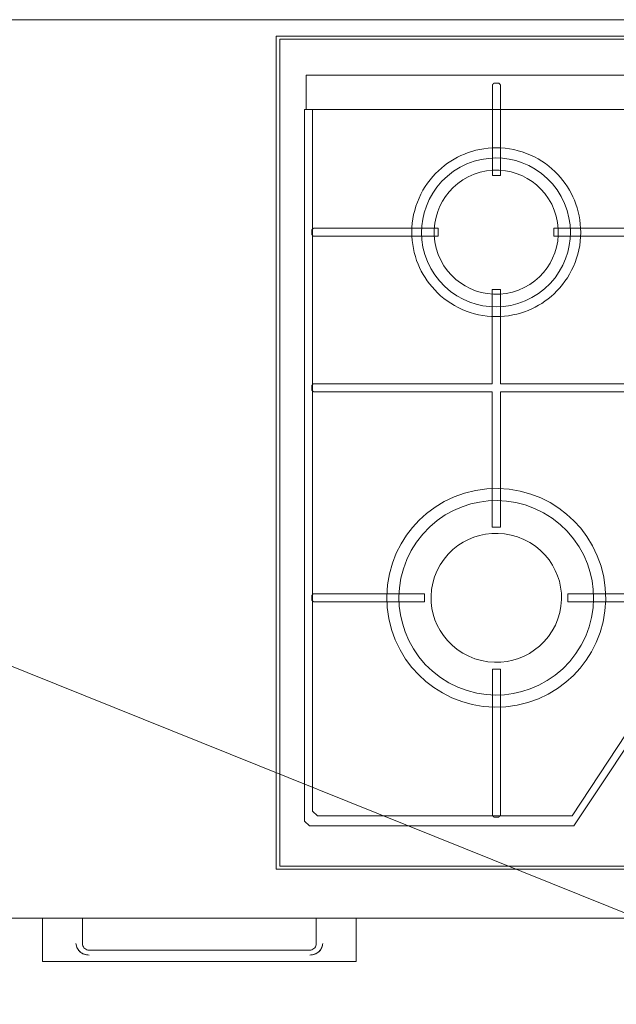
# Model space of a CAD drawing. Header units: millimetres. Extents: x -37728 to 44100, y 631619 to 691915.
# Tile 114 of 256: x -5464 to -5099, y 662305 to 662908. Entities that reach past the tile are written whole.
import ezdxf
from ezdxf import colors
from ezdxf.entities.mleader import LeaderData, LeaderLine
from ezdxf.math import Vec2, Vec3

# ---------------------------------------------------------------- set-up
doc = ezdxf.new("R2010")
doc.units = ezdxf.units.MM
doc.layers.add('_Satis_opisy', color=7, linetype='Continuous')
doc.layers.add('_XREF', color=7, linetype='Continuous')
for name, color, linetype, lineweight in [('A-GENM', 252, 'Continuous', 5), ('A-GLAZ', 252, 'Continuous', 5), ('G-IMPT', 252, 'Continuous', 5), ('I-FURN', 252, 'Continuous', 5), ('ins-opisy', 7, 'Continuous', 25), ('Q-SPCQ', 252, 'Continuous', 5)]:
    doc.layers.add(name, color=color, linetype=linetype, lineweight=lineweight)
doc.styles.get("Standard").update_dxf_attribs({"font": 'arial.ttf'})

# ---------------------------------------------------------------- blocks, each defined once
blk = doc.blocks.new('Modele ogólne 2 - Modele ogólne 1-9019300-__-00_00 Przyziemie PB')
at = {"layer": 'A-GENM', "color": 252}
blk.add_line((63628.875, 66141.592), (63892.187, 66141.592), dxfattribs=at)
blk = doc.blocks.new('Windows_S9000-Double-Vent-Window-with-Sashbars - O3 Windows_S9000-Double-Vent-Window-with-Sashbars 2-9090604-__-00_00 Przyziemie PB')
at = {"layer": 'A-GLAZ', "color": 252}
blk.add_line((-69, -23.4), (69, -23.4), dxfattribs=at)
blk = doc.blocks.new('MEBLE szafka kuchenna doł - 3 szuflady-V5-__-00_00 Przyziemie PB')
at = {"layer": 'G-IMPT', "color": 252}
for p, q in [((-7.137, 60.009), (-7.137, 61.559)), ((-7.137, 60.629), (-7.137, 61.559)), ((-7.137, 60.629), (-7.137, 61.559)), ((-6.737, 61.959), (6.763, 61.959)), ((7.163, 61.559), (7.163, 60.009)), ((7.163, 61.559), (7.163, 60.046)), ((7.163, 61.559), (7.163, 60.046))]:
    blk.add_line(p, q, dxfattribs=at)
at = {"layer": 'G-IMPT', "color": 252, "flags": 128}
for points in [[(-6.737, 61.959), (-6.807, 61.953), (-6.875, 61.934), (-6.938, 61.905), (-6.995, 61.865), (-7.043, 61.816), (-7.083, 61.759), (-7.112, 61.696), (-7.131, 61.629), (-7.137, 61.559)], [(-7.137, 61.559), (-7.131, 61.629), (-7.112, 61.696), (-7.083, 61.759), (-7.043, 61.816), (-6.995, 61.865), (-6.938, 61.905), (-6.875, 61.934), (-6.807, 61.953), (-6.737, 61.959)], [(-7.043, 61.816), (-7.083, 61.759), (-7.112, 61.696), (-7.131, 61.629), (-7.137, 61.559)], [(-7.137, 61.559), (-7.131, 61.629), (-7.112, 61.696), (-7.083, 61.759), (-7.043, 61.816)], [(-7.043, 61.816), (-7.083, 61.759), (-7.112, 61.696), (-7.131, 61.629), (-7.137, 61.559)], [(-7.137, 61.559), (-7.131, 61.629), (-7.112, 61.696), (-7.083, 61.759), (-7.043, 61.816)], [(-6.737, 61.959), (-6.807, 61.953), (-6.875, 61.934), (-6.938, 61.905)], [(-6.938, 61.905), (-6.875, 61.934), (-6.807, 61.953), (-6.737, 61.959)], [(-6.737, 61.959), (-6.807, 61.953), (-6.875, 61.934), (-6.938, 61.905)], [(-6.938, 61.905), (-6.875, 61.934), (-6.807, 61.953), (-6.737, 61.959)], [(7.163, 61.559), (7.157, 61.629), (7.139, 61.696), (7.109, 61.759), (7.07, 61.816), (7.021, 61.865), (6.964, 61.905), (6.901, 61.934), (6.833, 61.953), (6.763, 61.959)], [(6.763, 61.959), (6.833, 61.953), (6.901, 61.934), (6.964, 61.905), (7.021, 61.865), (7.07, 61.816), (7.109, 61.759), (7.139, 61.696), (7.157, 61.629), (7.163, 61.559)], [(6.964, 61.905), (6.901, 61.934), (6.833, 61.953), (6.763, 61.959)], [(6.763, 61.959), (6.833, 61.953), (6.901, 61.934), (6.964, 61.905)], [(6.964, 61.905), (6.901, 61.934), (6.833, 61.953), (6.763, 61.959)], [(6.763, 61.959), (6.833, 61.953), (6.901, 61.934), (6.964, 61.905)], [(7.163, 61.559), (7.157, 61.629), (7.139, 61.696), (7.109, 61.759), (7.07, 61.816)], [(7.07, 61.816), (7.109, 61.759), (7.139, 61.696), (7.157, 61.629), (7.163, 61.559)], [(7.163, 61.559), (7.157, 61.629), (7.139, 61.696), (7.109, 61.759), (7.07, 61.816)], [(7.07, 61.816), (7.109, 61.759), (7.139, 61.696), (7.157, 61.629), (7.163, 61.559)]]:
    blk.add_lwpolyline(points, dxfattribs=at)
at = {"layer": 'I-FURN', "color": 252}
for p, q in [((-9.587, 62.659), (9.613, 62.659)), ((-9.587, 62.659), (-9.587, 60.009)), ((9.613, 60.009), (9.613, 62.659))]:
    blk.add_line(p, q, dxfattribs=at)
for points, knots in [([(-6.737, 62.259), (-6.781, 62.258), (-6.874, 62.251), (-7.067, 62.206), (-7.236, 62.118), (-7.344, 62.006), (-7.391, 61.945), (-7.423, 61.892), (-7.446, 61.849), (-7.467, 61.807), (-7.49, 61.753), (-7.519, 61.667), (-7.532, 61.603), (-7.537, 61.559)], [0, 0, 0, 0, 0.125, 0.25, 0.5, 0.5625, 0.625, 0.6875, 0.71875, 0.75, 0.8125, 0.875, 1, 1, 1, 1]), ([(7.563, 61.559), (7.558, 61.603), (7.545, 61.667), (7.516, 61.753), (7.493, 61.807), (7.472, 61.849), (7.449, 61.892), (7.417, 61.945), (7.371, 62.006), (7.262, 62.118), (7.093, 62.206), (6.9, 62.251), (6.808, 62.258), (6.763, 62.259)], [0, 0, 0, 0, 0.125, 0.1875, 0.25, 0.28125, 0.3125, 0.375, 0.4375, 0.5, 0.75, 0.875, 1, 1, 1, 1])]:
    blk.add_open_spline(points, degree=3, knots=knots, dxfattribs=at)
for points in [[(-7.537, 61.559), (-7.518, 61.671), (-7.456, 61.868), (-7.291, 62.083), (-7.056, 62.218), (-6.851, 62.254), (-6.737, 62.259)], [(6.763, 62.259), (6.877, 62.254), (7.082, 62.218), (7.318, 62.083), (7.482, 61.868), (7.544, 61.671), (7.563, 61.559)]]:
    blk.add_open_spline(points, degree=3, dxfattribs=at)
blk = doc.blocks.new('Kitchen_Appliances_Electrolux_Electrolux-Gas-Hob-60-White - Name - _KGS6424W 949640646 France_-9228141-__-00_00 Przyziemie PB')
at = {"layer": 'G-IMPT', "color": 252, "flags": 128}
for points in [[(-29.75, 25.5), (-29.75, -25.5), (29.75, -25.5), (29.75, 25.5)], [(-29.517, -25.304), (29.517, -25.304), (29.517, 25.304), (-29.517, 25.304)], [(-27.9, 21.013), (-0.195, 21.013), (-0.195, 23.098), (-27.9, 23.098)], [(-28.006, -22.55), (-27.706, -22.85), (-11.538, -22.85), (-6.42, -15.157), (-0.49, -15.142), (-0.19, -14.842), (-0.19, 21.025), (-0.675, 21.025), (-0.675, -14.388), (-0.975, -14.688), (-6.687, -14.703), (-11.628, -22.237), (-27.221, -22.237), (-27.521, -21.937), (-27.521, 21.011), (-28.006, 21.011)], [(-21.447, 13.515), (-21.441, 13.253), (-21.423, 12.994), (-21.391, 12.738), (-21.348, 12.487), (-21.293, 12.241), (-21.226, 12.001), (-21.15, 11.767), (-21.064, 11.541), (-20.969, 11.323), (-20.865, 11.112), (-20.755, 10.91), (-20.635, 10.713), (-20.504, 10.519), (-20.363, 10.327), (-20.21, 10.139), (-20.046, 9.956), (-19.871, 9.779), (-19.685, 9.608), (-19.49, 9.445), (-19.284, 9.29), (-19.068, 9.144), (-18.844, 9.008), (-18.612, 8.883), (-18.372, 8.77), (-18.126, 8.668), (-17.874, 8.579), (-17.617, 8.503), (-17.357, 8.441), (-17.095, 8.392), (-16.831, 8.357), (-16.566, 8.335), (-16.303, 8.327), (-16.041, 8.333), (-15.781, 8.351), (-15.525, 8.383), (-15.274, 8.426), (-15.028, 8.481), (-14.788, 8.547), (-14.554, 8.624), (-14.328, 8.71), (-14.109, 8.805), (-13.899, 8.909), (-13.697, 9.019), (-13.5, 9.139), (-13.305, 9.269), (-13.114, 9.411), (-12.926, 9.564), (-12.743, 9.728), (-12.565, 9.903), (-12.395, 10.088), (-12.231, 10.284), (-12.076, 10.49), (-11.93, 10.705), (-11.795, 10.93), (-11.669, 11.162), (-11.556, 11.402), (-11.454, 11.648), (-11.365, 11.9), (-11.29, 12.156), (-11.227, 12.416), (-11.178, 12.678), (-11.143, 12.942), (-11.121, 13.207), (-11.114, 13.471), (-11.119, 13.733), (-11.138, 13.992), (-11.169, 14.248), (-11.212, 14.499), (-11.268, 14.745), (-11.334, 14.985), (-11.41, 15.219), (-11.497, 15.445), (-11.592, 15.663), (-11.695, 15.874), (-11.806, 16.076), (-11.925, 16.273), (-12.056, 16.467), (-12.198, 16.659), (-12.35, 16.847), (-12.514, 17.03), (-12.689, 17.207), (-12.875, 17.378), (-13.071, 17.541), (-13.277, 17.696), (-13.492, 17.842), (-13.716, 17.978), (-13.949, 18.103), (-14.188, 18.217), (-14.435, 18.318), (-14.686, 18.407), (-14.943, 18.483), (-15.203, 18.545), (-15.465, 18.594), (-15.729, 18.629), (-15.994, 18.651), (-16.258, 18.659), (-16.52, 18.653), (-16.779, 18.635), (-17.035, 18.603), (-17.286, 18.56), (-17.533, 18.505), (-17.773, 18.439), (-18.006, 18.362), (-18.232, 18.276), (-18.451, 18.181), (-18.661, 18.077), (-18.863, 17.967), (-19.06, 17.847), (-19.255, 17.717), (-19.447, 17.575), (-19.635, 17.422), (-19.818, 17.258), (-19.995, 17.083), (-20.166, 16.898), (-20.329, 16.702), (-20.484, 16.496), (-20.63, 16.281), (-20.766, 16.056), (-20.891, 15.824), (-21.004, 15.584), (-21.106, 15.338), (-21.195, 15.086), (-21.271, 14.83), (-21.333, 14.57), (-21.382, 14.308), (-21.417, 14.044), (-21.439, 13.779)], [(-20.834, 13.88), (-20.78, 14.287), (-20.689, 14.686), (-20.558, 15.089), (-20.385, 15.489), (-20.168, 15.88), (-19.908, 16.256), (-19.607, 16.608), (-19.268, 16.932), (-18.896, 17.22), (-18.496, 17.469), (-18.074, 17.674), (-17.639, 17.832), (-17.196, 17.945), (-16.754, 18.012), (-16.319, 18.035), (-15.895, 18.017), (-15.489, 17.963), (-15.09, 17.872), (-14.687, 17.741), (-14.287, 17.567), (-13.896, 17.351), (-13.52, 17.091), (-13.168, 16.79), (-12.844, 16.451), (-12.556, 16.079), (-12.307, 15.678), (-12.102, 15.257), (-11.943, 14.821), (-11.831, 14.379), (-11.764, 13.937), (-11.741, 13.501), (-11.759, 13.078), (-11.813, 12.672), (-11.904, 12.272), (-12.035, 11.87), (-12.209, 11.469), (-12.425, 11.078), (-12.685, 10.703), (-12.986, 10.35), (-13.325, 10.027), (-13.697, 9.738), (-14.098, 9.49), (-14.519, 9.285), (-14.955, 9.126), (-15.397, 9.013), (-15.839, 8.947), (-16.275, 8.924), (-16.698, 8.941), (-17.104, 8.996), (-17.504, 9.087), (-17.906, 9.218), (-18.306, 9.391), (-18.698, 9.608), (-19.073, 9.868), (-19.426, 10.168), (-19.749, 10.507), (-20.038, 10.88), (-20.286, 11.28), (-20.491, 11.702), (-20.65, 12.137), (-20.762, 12.58), (-20.829, 13.022), (-20.852, 13.457)], [(-20.073, 13.283), (-20.032, 12.894), (-19.95, 12.51), (-19.829, 12.136), (-19.67, 11.779), (-19.479, 11.443), (-19.257, 11.133), (-19.012, 10.853), (-18.747, 10.604), (-18.468, 10.387), (-18.18, 10.203), (-17.876, 10.046), (-17.549, 9.912), (-17.201, 9.807), (-16.835, 9.735), (-16.456, 9.698), (-16.07, 9.7), (-15.681, 9.741), (-15.297, 9.823), (-14.923, 9.945), (-14.566, 10.103), (-14.23, 10.295), (-13.92, 10.516), (-13.64, 10.762), (-13.391, 11.027), (-13.174, 11.306), (-12.99, 11.594), (-12.833, 11.897), (-12.699, 12.224), (-12.594, 12.572), (-12.522, 12.938), (-12.485, 13.317), (-12.487, 13.704), (-12.529, 14.092), (-12.611, 14.476), (-12.732, 14.85), (-12.89, 15.207), (-13.082, 15.543), (-13.303, 15.853), (-13.549, 16.133), (-13.814, 16.383), (-14.093, 16.599), (-14.381, 16.783), (-14.684, 16.94), (-15.011, 17.074), (-15.359, 17.179), (-15.725, 17.251), (-16.104, 17.288), (-16.491, 17.286), (-16.879, 17.245), (-17.263, 17.163), (-17.637, 17.041), (-17.994, 16.883), (-18.33, 16.691), (-18.64, 16.47), (-18.921, 16.225), (-19.17, 15.96), (-19.386, 15.68), (-19.57, 15.393), (-19.728, 15.089), (-19.861, 14.762), (-19.966, 14.414), (-20.038, 14.048), (-20.075, 13.669)], [(-27.565, 13.345), (-27.559, 13.339), (-27.553, 13.333), (-27.547, 13.327), (-27.541, 13.321), (-27.535, 13.316), (-27.529, 13.31), (-27.523, 13.304), (-27.517, 13.298), (-27.511, 13.292), (-27.505, 13.286), (-27.499, 13.28), (-27.492, 13.274), (-27.486, 13.269), (-27.48, 13.263), (-27.474, 13.257), (-27.468, 13.251), (-27.462, 13.245), (-26.467, 13.245), (-26.018, 13.245), (-25.586, 13.245), (-19.838, 13.245), (-19.838, 13.345), (-19.838, 13.635), (-19.838, 13.735), (-25.192, 13.735), (-25.873, 13.735), (-26.225, 13.735), (-26.467, 13.735), (-27.462, 13.735), (-27.468, 13.729), (-27.474, 13.724), (-27.48, 13.718), (-27.486, 13.712), (-27.492, 13.706), (-27.499, 13.7), (-27.505, 13.694), (-27.511, 13.688), (-27.517, 13.682), (-27.523, 13.676), (-27.529, 13.671), (-27.535, 13.665), (-27.541, 13.659), (-27.547, 13.653), (-27.553, 13.647), (-27.559, 13.641), (-27.565, 13.635)], [(-22.973, -8.777), (-22.948, -9.469), (-22.852, -10.154), (-22.687, -10.823), (-22.457, -11.464), (-22.168, -12.069), (-21.828, -12.631), (-21.444, -13.145), (-21.026, -13.606), (-20.583, -14.013), (-20.105, -14.379), (-19.578, -14.711), (-19.006, -14.999), (-18.393, -15.237), (-17.747, -15.417), (-17.075, -15.532), (-16.389, -15.578), (-15.697, -15.554), (-15.011, -15.458), (-14.343, -15.293), (-13.701, -15.063), (-13.096, -14.774), (-12.534, -14.433), (-12.021, -14.049), (-11.56, -13.632), (-11.152, -13.188), (-10.787, -12.71), (-10.455, -12.183), (-10.166, -11.611), (-9.929, -10.999), (-9.749, -10.352), (-9.634, -9.681), (-9.587, -8.994), (-9.612, -8.302), (-9.708, -7.617), (-9.873, -6.948), (-10.103, -6.307), (-10.392, -5.702), (-10.733, -5.14), (-11.116, -4.626), (-11.534, -4.165), (-11.977, -3.758), (-12.456, -3.392), (-12.982, -3.061), (-13.555, -2.772), (-14.167, -2.534), (-14.813, -2.355), (-15.485, -2.239), (-16.172, -2.193), (-16.864, -2.217), (-17.549, -2.313), (-18.218, -2.478), (-18.859, -2.708), (-19.464, -2.998), (-20.026, -3.338), (-20.539, -3.722), (-21, -4.14), (-21.408, -4.583), (-21.774, -5.061), (-22.105, -5.588), (-22.394, -6.16), (-22.632, -6.772), (-22.811, -7.419), (-22.926, -8.09)], [(-22.211, -9.388), (-22.142, -9.919), (-22.025, -10.442), (-21.856, -10.968), (-21.631, -11.492), (-21.35, -12.004), (-21.012, -12.496), (-20.621, -12.958), (-20.179, -13.382), (-19.694, -13.761), (-19.172, -14.087), (-18.622, -14.357), (-18.054, -14.567), (-17.477, -14.716), (-16.899, -14.805), (-16.33, -14.837), (-15.777, -14.816), (-15.247, -14.747), (-14.724, -14.63), (-14.197, -14.461), (-13.674, -14.236), (-13.162, -13.955), (-12.67, -13.617), (-12.208, -13.226), (-11.783, -12.785), (-11.405, -12.299), (-11.078, -11.778), (-10.809, -11.228), (-10.599, -10.66), (-10.45, -10.082), (-10.361, -9.505), (-10.329, -8.936), (-10.35, -8.383), (-10.419, -7.852), (-10.535, -7.33), (-10.705, -6.803), (-10.929, -6.279), (-11.211, -5.767), (-11.548, -5.275), (-11.94, -4.813), (-12.381, -4.389), (-12.866, -4.01), (-13.388, -3.684), (-13.938, -3.414), (-14.506, -3.204), (-15.084, -3.055), (-15.661, -2.966), (-16.23, -2.934), (-16.783, -2.955), (-17.314, -3.024), (-17.836, -3.141), (-18.363, -3.31), (-18.887, -3.535), (-19.399, -3.816), (-19.89, -4.154), (-20.353, -4.545), (-20.777, -4.986), (-21.156, -5.472), (-21.482, -5.993), (-21.752, -6.543), (-21.961, -7.111), (-22.11, -7.689), (-22.2, -8.266), (-22.232, -8.835)], [(-20.262, -9.163), (-20.217, -9.538), (-20.139, -9.896), (-20.031, -10.235), (-19.894, -10.562), (-19.72, -10.886), (-19.511, -11.202), (-19.265, -11.504), (-18.985, -11.786), (-18.673, -12.043), (-18.332, -12.269), (-17.967, -12.46), (-17.585, -12.613), (-17.19, -12.726), (-16.79, -12.797), (-16.391, -12.828), (-16, -12.82), (-15.62, -12.776), (-15.257, -12.698), (-14.915, -12.592), (-14.583, -12.456), (-14.255, -12.285), (-13.935, -12.078), (-13.63, -11.835), (-13.344, -11.558), (-13.085, -11.25), (-12.856, -10.913), (-12.662, -10.552), (-12.507, -10.174), (-12.393, -9.785), (-12.321, -9.39), (-12.29, -8.996), (-12.298, -8.608), (-12.343, -8.233), (-12.421, -7.875), (-12.529, -7.537), (-12.667, -7.209), (-12.84, -6.885), (-13.049, -6.569), (-13.295, -6.267), (-13.575, -5.985), (-13.887, -5.728), (-14.228, -5.502), (-14.593, -5.311), (-14.976, -5.158), (-15.37, -5.045), (-15.77, -4.974), (-16.169, -4.943), (-16.561, -4.951), (-16.94, -4.996), (-17.303, -5.073), (-17.645, -5.179), (-17.977, -5.315), (-18.305, -5.487), (-18.625, -5.693), (-18.93, -5.936), (-19.216, -6.213), (-19.476, -6.522), (-19.705, -6.858), (-19.898, -7.219), (-20.053, -7.597), (-20.167, -7.986), (-20.239, -8.382), (-20.271, -8.776)], [(-27.565, -9.023), (-27.559, -9.029), (-27.553, -9.035), (-27.547, -9.041), (-27.541, -9.047), (-27.535, -9.053), (-27.529, -9.059), (-27.523, -9.064), (-27.517, -9.07), (-27.511, -9.076), (-27.505, -9.082), (-27.499, -9.088), (-27.492, -9.094), (-27.486, -9.1), (-27.48, -9.106), (-27.474, -9.111), (-27.468, -9.117), (-27.462, -9.123), (-26.467, -9.123), (-26.018, -9.123), (-25.811, -9.123), (-20.675, -9.123), (-20.675, -9.023), (-20.675, -8.733), (-20.675, -8.633), (-25.192, -8.633), (-25.873, -8.633), (-26.635, -8.633), (-26.71, -8.633), (-27.462, -8.633), (-27.468, -8.639), (-27.474, -8.645), (-27.48, -8.651), (-27.486, -8.657), (-27.492, -8.662), (-27.499, -8.668), (-27.505, -8.674), (-27.511, -8.68), (-27.517, -8.686), (-27.523, -8.692), (-27.529, -8.698), (-27.535, -8.704), (-27.541, -8.709), (-27.547, -8.715), (-27.553, -8.721), (-27.559, -8.727), (-27.565, -8.733)]]:
    blk.add_lwpolyline(points, close=True, dxfattribs=at)
for points in [[(-16.516, 16.964), (-16.126, 16.964), (-16.026, 16.964), (-16.026, 20.246), (-16.026, 20.927), (-16.026, 21.072), (-16.026, 22.104), (-16.026, 22.516), (-16.032, 22.522), (-16.038, 22.528), (-16.044, 22.534), (-16.049, 22.541), (-16.055, 22.547), (-16.061, 22.553), (-16.067, 22.559), (-16.073, 22.565), (-16.079, 22.571), (-16.085, 22.577), (-16.091, 22.583), (-16.096, 22.589), (-16.102, 22.595), (-16.108, 22.601), (-16.114, 22.607), (-16.12, 22.613), (-16.126, 22.62), (-16.416, 22.62), (-16.422, 22.613), (-16.428, 22.607), (-16.434, 22.601), (-16.44, 22.595), (-16.446, 22.589), (-16.451, 22.583), (-16.457, 22.577), (-16.463, 22.571), (-16.469, 22.565), (-16.475, 22.559), (-16.481, 22.553), (-16.487, 22.547), (-16.493, 22.541), (-16.498, 22.534), (-16.504, 22.528), (-16.51, 22.522), (-16.516, 22.516), (-16.516, 22.104), (-16.516, 21.072), (-16.516, 20.793), (-16.516, 16.964)], [(-2.959, 13.735), (-12.753, 13.735), (-12.753, 13.635), (-12.753, 13.345), (-12.753, 13.245), (-2.959, 13.245)], [(-2.278, 4.219), (-16.03, 4.219), (-16.03, 9.978), (-16.13, 9.978), (-16.43, 9.978), (-16.53, 9.978), (-16.53, 4.219), (-25.192, 4.219), (-26.018, 4.219), (-26.467, 4.219), (-26.71, 4.219), (-27.462, 4.219), (-27.468, 4.214), (-27.474, 4.208), (-27.48, 4.202), (-27.486, 4.196), (-27.492, 4.19), (-27.499, 4.184), (-27.505, 4.178), (-27.511, 4.172), (-27.517, 4.166), (-27.523, 4.161), (-27.529, 4.155), (-27.535, 4.149), (-27.541, 4.143), (-27.547, 4.137), (-27.553, 4.131), (-27.559, 4.125), (-27.565, 4.119), (-27.565, 3.829), (-27.559, 3.823), (-27.553, 3.817), (-27.547, 3.811), (-27.541, 3.806), (-27.535, 3.8), (-27.529, 3.794), (-27.523, 3.788), (-27.517, 3.782), (-27.511, 3.776), (-27.505, 3.77), (-27.499, 3.764), (-27.492, 3.759), (-27.486, 3.753), (-27.48, 3.747), (-27.474, 3.741), (-27.468, 3.735), (-27.462, 3.729), (-26.467, 3.729), (-26.018, 3.729), (-25.873, 3.729), (-16.53, 3.729), (-16.53, -4.561), (-16.43, -4.561), (-16.13, -4.561), (-16.03, -4.561), (-16.03, 3.729), (-2.959, 3.729)], [(-2.959, -8.633), (-11.903, -8.633), (-11.903, -8.733), (-11.903, -9.023), (-11.903, -9.123), (-2.959, -9.123)], [(-16.516, -13.255), (-16.516, -19.937), (-16.516, -20.763), (-16.516, -21.795), (-16.516, -22.207), (-16.51, -22.213), (-16.504, -22.219), (-16.499, -22.225), (-16.493, -22.231), (-16.487, -22.238), (-16.481, -22.244), (-16.475, -22.25), (-16.469, -22.256), (-16.463, -22.262), (-16.457, -22.268), (-16.451, -22.274), (-16.446, -22.28), (-16.44, -22.286), (-16.434, -22.292), (-16.428, -22.298), (-16.422, -22.304), (-16.416, -22.311), (-16.126, -22.311), (-16.12, -22.304), (-16.114, -22.298), (-16.108, -22.292), (-16.102, -22.286), (-16.096, -22.28), (-16.091, -22.274), (-16.085, -22.268), (-16.079, -22.262), (-16.073, -22.256), (-16.067, -22.25), (-16.061, -22.244), (-16.055, -22.238), (-16.049, -22.231), (-16.044, -22.225), (-16.038, -22.219), (-16.032, -22.213), (-16.026, -22.207), (-16.026, -21.795), (-16.026, -21.212), (-16.026, -21.136), (-16.026, -19.937), (-16.026, -13.255), (-16.516, -13.255)]]:
    blk.add_lwpolyline(points, dxfattribs=at)
blk = doc.blocks.new('A$C4e31ac75')
at = {"layer": 'A-GENM'}
blk.add_blockref('Modele ogólne 2 - Modele ogólne 1-9019300-__-00_00 Przyziemie PB', (-64636.287, -65433.942), dxfattribs=at)
at = {"layer": 'A-GLAZ'}
blk.add_blockref('Windows_S9000-Double-Vent-Window-with-Sashbars - O3 Windows_S9000-Double-Vent-Window-with-Sashbars 2-9090604-__-00_00 Przyziemie PB', (-865.15, 786.05), dxfattribs=at)
at = {"layer": 'I-FURN', "rotation": 180}
blk.add_blockref('MEBLE szafka kuchenna doł - 3 szuflady-V5-__-00_00 Przyziemie PB', (-857.637, 767.659), dxfattribs=at)
at = {"layer": 'Q-SPCQ'}
blk.add_blockref('Kitchen_Appliances_Electrolux_Electrolux-Gas-Hob-60-White - Name - _KGS6424W 949640646 France_-9228141-__-00_00 Przyziemie PB', (-823.207, 736.15), dxfattribs=at)

msp = doc.modelspace()

# ---------------------------------------------------------------- block references
at = {"layer": '_XREF', "xscale": 10, "yscale": 10, "zscale": 10}
msp.add_blockref('A$C4e31ac75', (3222.83, 655281.12), dxfattribs=at)

# ---------------------------------------------------------------- next in the draw order: leaders
at = {"layer": '_Satis_opisy', "lineweight": 0, "ltscale": 10}
ml = msp.add_multileader_mtext('Standard', dxfattribs=at)
ml.set_content('\\A1;{\\fArial|b0|i1|c238|p34;\\W0.8;Podgrzewacz elektryczny montaż naścienny (opcjonalnie podumywalkowy; np.\\PBiawar GT 5, Q=2 kW\\Plub równoważny}', color=256)
ml.set_leader_properties(lineweight=5)
ml.build(insert=Vec2(0, 0))
ml.multileader.update_dxf_attribs({"text_left_attachment_type": 6, "text_right_attachment_type": 6, "dogleg_length": 0, "arrow_head_size": 200})
ctx = ml.context
ctx.base_point, ctx.char_height, ctx.arrow_head_size, ctx.landing_gap_size, ctx.plane_origin = Vec3(-4551.46, 662199.17), 120, 200, 100, Vec3(1636.53, 668446.9)
ctx.left_attachment, ctx.right_attachment = 6, 6
notes = []
notes.append((ctx, [(1, (1, 1, 0), (-4691.47, 662199.17), (1, 0), 140.01, [(0, [(-5986.67, 662720.26)], 0, [])])]))
ctx.mtext.insert, ctx.mtext.rotation, ctx.mtext.width, ctx.mtext.defined_height, ctx.mtext.line_spacing_factor = Vec3(-4451.46, 662354.45), 6.283185, 1569.6332, 361.73, 0.85
at = {"layer": 'ins-opisy'}
ml = msp.add_multileader_mtext('Standard', dxfattribs=at)
ml.set_content('\\A1;\\pxi0.0017;{\\fArial|b0|i1|c238|p34;\\W0.8;Zestaw przyłączeniowy \\P\\pi0;z filtrem siatkowym\\Pzaworami odcinającymi\\Pwodomierzem (w przypadku braku \\Pstudni wodomierzowej na przyłączu)\\Pzaworem antyskażeniowym EA}', color=256)
ml.set_leader_properties()
ml.build(insert=Vec2(0, 0))
ml.multileader.update_dxf_attribs({"text_left_attachment_type": 6, "text_right_attachment_type": 6, "dogleg_length": 0, "arrow_head_size": 100})
ctx = ml.context
ctx.base_point, ctx.char_height, ctx.arrow_head_size, ctx.landing_gap_size, ctx.plane_origin = Vec3(-10300.15, 662380.03), 120, 100, 50, Vec3(-11157, 664262.18)
ctx.left_attachment, ctx.right_attachment = 6, 6
notes.append((ctx, [(1, (1, 1, 0), (-8058.81, 662380.03), (-1, 0), 0, [(0, [(-6717.22, 660997.04)], 0, [])])]))
ctx.mtext.insert, ctx.mtext.rotation, ctx.mtext.width, ctx.mtext.line_spacing_factor = Vec3(-10250.15, 662535.31), 6.283185, 51080.1569, 0.85
for ctx, leaders in notes:
    for number, flags, end, landing, length, lines in leaders:
        leader = LeaderData()
        leader.index, (leader.has_last_leader_line, leader.has_dogleg_vector, leader.attachment_direction) = number, flags
        leader.last_leader_point, leader.dogleg_vector, leader.dogleg_length = Vec3(end), Vec3(landing), length
        for number, points, colour, breaks in lines:
            line = LeaderLine()
            line.index, line.vertices, line.color, line.breaks = number, Vec3.list(points), colors.encode_raw_color(colour), breaks
            leader.lines.append(line)
        ctx.leaders.append(leader)

doc.saveas('drawing.dxf')
